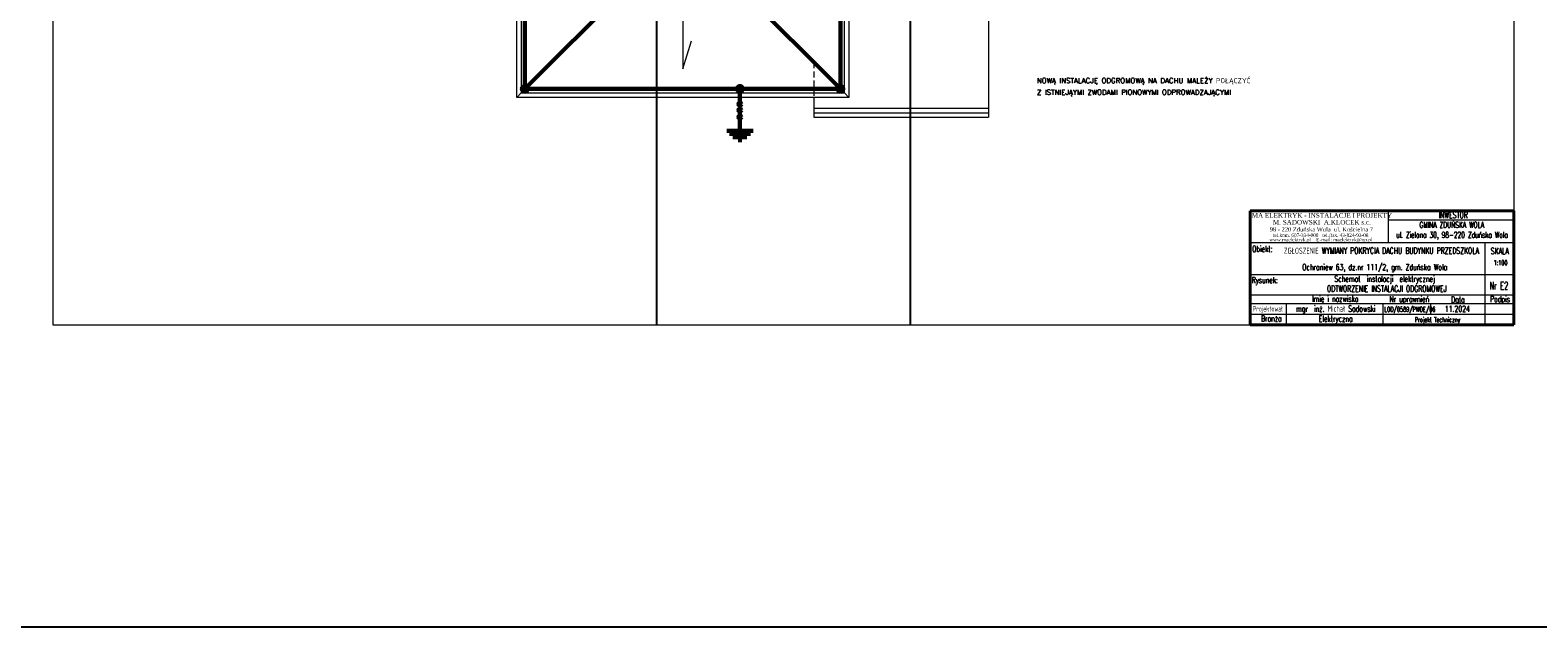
# Model space of a CAD drawing. Header units: millimetres. Extents: x -84458 to 77911, y -55868 to -29230.
# Tile 75 of 103: x 70113 to 75036, y -35032 to -33084. Entities that reach past the tile are written whole.
import ezdxf

# ---------------------------------------------------------------- set-up
doc = ezdxf.new("R2010")
doc.units = ezdxf.units.MM
doc.linetypes.add('OS', pattern=[6, 3, -1.5, 0, -1.5])
doc.linetypes.add('Przerywana drobna', pattern=[30, 20, -10])
for name, color, linetype, lineweight in [('CIENKA', 7, 'Continuous', 20), ('KONTUR_02', 7, 'Continuous', 20), ('KONTUR_04', 7, 'Continuous', 40), ('obwód gniazd', 1, 'Continuous', 25), ('obwód oświetlenia', 6, 'Continuous', 25), ('odgromówka', 1, 'Continuous', 60), ('OSIE', 1, 'OS', 15)]:
    doc.layers.add(name, color=color, linetype=linetype, lineweight=lineweight)
doc.styles.add('SIMPLEX', font='SIMPLEX.shx', dxfattribs={"width": 0.6, "height": 25})
doc.styles.add('styl1', font='simplex.shx')
doc.styles.add('STYL_CZCIONKI_1', font='TIMES.TTF')

msp = doc.modelspace()

# ---------------------------------------------------------------- hatches: boundary and pattern name
at = {"layer": 'odgromówka'}
for points in [[(71728.4, -33284.8, 1), (71728.4, -33266.2, 1)], [(72430.8, -33284.8, 1), (72430.8, -33266.2, 1)], [(72758.9, -33284.8, 1), (72758.9, -33266.2, 1)], [(72435.4, -33325.4, 1), (72426.1, -33325.4, 1)], [(72435.4, -33344.6, 1), (72426.1, -33344.6, 1)], [(72435.4, -33367.7, 1), (72426.1, -33367.7, 1)]]:
    msp.add_hatch(color=256, dxfattribs=at).paths.add_polyline_path(points)

# ---------------------------------------------------------------- linework, layer by layer
at = {"layer": 'CIENKA'}
for p, q in [((70186.8, -30069.9), (70186.8, -34046)), ((74958, -30069.9), (74958, -34046)), ((70186.8, -34046), (72986.8, -34046)), ((72158, -34046), (74958, -34046))]:
    msp.add_line(p, q, dxfattribs=at)
at = {"layer": 'CIENKA', "linetype": 'Continuous'}
for p, q in [((71716.8, -33288.3), (72244.3, -32760.8)), ((72771.8, -33288.3), (72244.3, -32760.8)), ((71701.8, -33303.3), (71701.8, -32938.3)), ((71716.8, -32938.3), (71716.8, -33288.3)), ((72771.8, -33288.3), (72771.8, -32938.3)), ((72786.8, -32953.3), (72786.8, -33303.3)), ((72244.3, -33012), (72244.3, -33210.6)), ((73241.8, -33053.3), (73241.8, -33368.3)), ((72244.3, -33210.6), (72272.7, -33119.1)), ((71716.8, -33288.3), (71701.8, -33303.3)), ((72786.8, -33303.3), (71701.8, -33303.3)), ((71716.8, -33288.3), (72771.8, -33288.3)), ((72671.8, -33303.3), (72671.8, -33368.3)), ((72771.8, -33288.3), (72786.8, -33303.3)), ((72671.8, -33338.3), (73241.8, -33338.3)), ((72671.8, -33353.3), (73241.8, -33353.3)), ((72671.8, -33368.3), (73241.8, -33368.3))]:
    msp.add_line(p, q, dxfattribs=at)
at = {"layer": 'CIENKA', "linetype": 'Przerywana drobna'}
msp.add_line((72671.8, -33188.3), (72671.8, -33303.3), dxfattribs=at)
at = {"layer": 'Defpoints'}
for p, q in [((72158, -30069.9), (72158, -34046)), ((72986.8, -30069.9), (72986.8, -34046))]:
    msp.add_line(p, q, dxfattribs=at)
at = {"layer": 'KONTUR_02', "ltscale": 3}
for p, q in [((74548, -33777.6), (74548, -33674)), ((74548, -33703), (74958, -33703)), ((74096.2, -33777.6), (74958, -33777.6)), ((74863.5, -34046), (74863.5, -33777.6)), ((74096.2, -33881.3), (74958, -33881.3)), ((74096.2, -33948.3), (74958, -33948.3)), ((74096.2, -33976.9), (74958, -33976.9)), ((74096.2, -34011.4), (74958, -34011.4)), ((74096.2, -34011.4), (74958, -34011.4)), ((74215.2, -34046), (74215.2, -33976.9)), ((74530.9, -34046), (74530.9, -33978.2)), ((74686.5, -34011.4), (74686.5, -33976.9))]:
    msp.add_line(p, q, dxfattribs=at)
at = {"layer": 'KONTUR_04'}
for p, q in [((74096.2, -33674), (74958, -33674)), ((74096.2, -33674), (74096.2, -34046)), ((74958, -34046), (74958, -33674)), ((74096.2, -34046), (74958, -34046))]:
    msp.add_line(p, q, dxfattribs=at)
at = {"layer": 'obwód gniazd'}
msp.add_line((64629.3, -35032.4), (77911.5, -35032.4), dxfattribs=at)
at = {"layer": 'odgromówka'}
for p, q in [((71728.4, -33275.5), (72244.3, -32760.8)), ((72244.3, -32760.8), (72758.9, -33275.3)), ((72758.9, -33275.5), (72758.9, -32922.3)), ((71728.4, -33275.5), (71728.4, -32958.9)), ((71728.4, -33275.5), (72758.9, -33275.5)), ((72430.8, -33275.3), (72430.8, -33325.4)), ((72430.8, -33344.6), (72430.8, -33412.8)), ((72430.8, -33412.8), (72388, -33412.8)), ((72396.2, -33422), (72430.8, -33422)), ((72430.8, -33412.8), (72473.6, -33412.8)), ((72465.4, -33422), (72430.8, -33422)), ((72407.9, -33433.1), (72430.8, -33433.1)), ((72424.8, -33443), (72430.8, -33443)), ((72453.7, -33433.1), (72430.8, -33433.1)), ((72436.8, -33443), (72430.8, -33443))]:
    msp.add_line(p, q, dxfattribs=at)
for centre, radius in [((71728.4, -33275.5), 9.31), ((72430.8, -33275.5), 9.31), ((72758.9, -33275.5), 9.31), ((72430.8, -33325.4), 4.65), ((72430.8, -33344.6), 4.65), ((72430.8, -33367.7), 4.65)]:
    msp.add_circle(centre, radius, dxfattribs=at)

# ---------------------------------------------------------------- texts
at = {"layer": 'KONTUR_02', "style": 'SIMPLEX', "width": 0.6}
for s, height, p in [('GMINA ZDUŃSKA WOLA', 19.2, (74649.2, -33729.3)), ('ul. Zielona 30, 98-220 Zduńska Wola', 19.2, (74573.4, -33762)), ('ZGŁOSZENIE WYMIANY POKRYCIA DACHU BUDYNKU PRZEDSZKOLA', 20, (74206.6, -33814)), ('Ochraniew 63, dz.nr 111/2, gm. Zduńska Wola ', 20, (74266.6, -33867.6)), ('ODTWORZENIE INSTALACJI ODGROMOWEJ', 20, (74347.5, -33937.9)), ('Schemat  instalacji  elektrycznej', 20, (74371.7, -33905.9))]:
    msp.add_text(s, height=height, dxfattribs=at).set_placement(p)
at = {"layer": 'KONTUR_02', "ltscale": 3, "style": 'SIMPLEX', "width": 0.6}
for s, height, p in [('INWESTOR', 20, (74711.9, -33697.3)), ('Obiekt:', 20, (74103.1, -33808.2)), ('SKALA', 20, (74882.2, -33815.1)), ('1:100', 16, (74891.8, -33851.4)), ('Rysunek:', 20, (74101.7, -33909.9)), ('Nr E2', 25, (74878.3, -33931.1)), ('Imię i nazwisko', 20, (74298.4, -33971.3)), ('Nr uprawnień', 20, (74551.1, -33972)), ('Data', 20, (74752.7, -33973.8)), ('Podpis', 20, (74880.1, -33972)), ('Projektował', 18, (74105.4, -34002.7)), ('Branża', 20, (74131.9, -34035.4)), ('mgr  inż. Michał Sadowski', 20, (74246.3, -34003.4)), ('Elektryczna', 20, (74320.5, -34036.1)), ('LOD/0589/PWOE/06', 16, (74534.7, -34003.4)), ('11.2024', 20, (74732.2, -34004)), ('Projekt Techniczny', 16, (74634, -34037.3))]:
    msp.add_text(s, height=height, dxfattribs=at).set_placement(p)
at = {"layer": 'KONTUR_02', "ltscale": 3, "style": 'STYL_CZCIONKI_1'}
for s, height, p in [('www.maelektryk.pl    E-mail: maelektryk@op.pl', 11.197, (74159.4, -33773.5)), ('98 - 220 Zduńska Wola  ul. Kościelna 7', 13.824, (74160.6, -33741.3)), ('tel.kom. 607-334-000   tel./fax. 43-824-93-08', 11.197, (74170.9, -33758.9))]:
    msp.add_text(s, height=height, dxfattribs=at).set_placement(p)
at = {"layer": 'obwód oświetlenia', "style": 'styl1'}
for s, p in [('Z ISTNIEJĄYMI ZWODAMI PIONOWYMI ODPROWADZAJĄCYMI', (73400.4, -33295)), ('NOWĄ INSTALACJĘ ODGROMOWĄ NA DACHU MALEŻY POŁĄCZYĆ ', (73400.4, -33257.1))]:
    msp.add_text(s, height=16.8, dxfattribs=at).set_placement(p)
at = {"layer": 'OSIE', "ltscale": 3, "style": 'STYL_CZCIONKI_1'}
for s, p in [('MA ELEKTRYK - INSTALACJE I PROJEKTY', (74101.7, -33696.3)), ('M. SADOWSKI  A.KLOCEK s.c.', (74170.8, -33718.7))]:
    msp.add_text(s, height=15.2, dxfattribs=at).set_placement(p)

doc.saveas('drawing.dxf')
